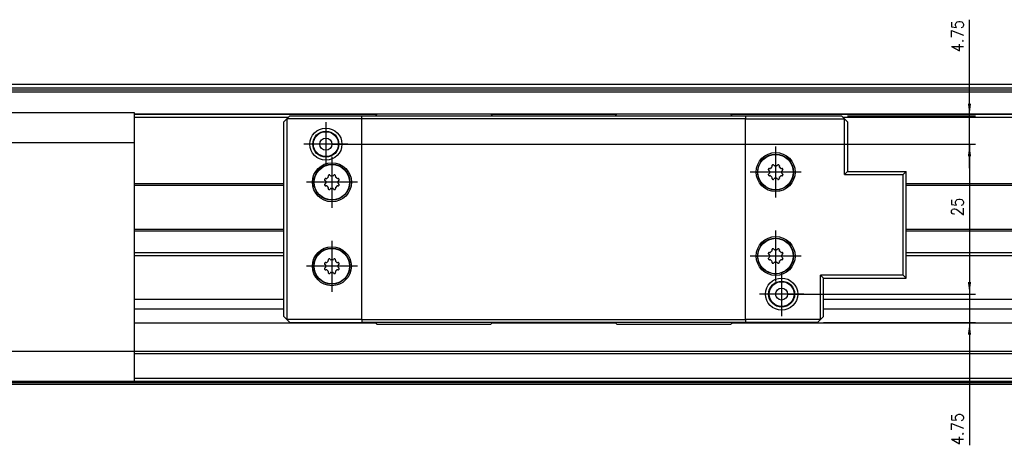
# Model space of a CAD drawing. Header units: inches. Extents: x -381 to 6045, y -418 to 176.
# Tile 6 of 26: x -219 to -55, y -26 to 45. Entities that reach past the tile are written whole.
import ezdxf

# ---------------------------------------------------------------- set-up
doc = ezdxf.new("R2010")
doc.units = ezdxf.units.IN
doc.linetypes.add('DOT_CENTER', pattern=[14, 12, -1, 0, -1])
doc.layers.add('1', color=7, linetype='Continuous')
doc.styles.add('CONVERTER_12', font='txt.shx', dxfattribs={"width": 0.9})
doc.dimstyles.new('ME10_DIM_47', dxfattribs={"dimtxt": 2, "dimasz": 2, "dimexe": 1, "dimexo": 1, "dimgap": 1, "dimtad": 1, "dimdsep": 46, "dimtxsty": 'CONVERTER_12', "dimsah": 1, "dimcen": 0.09, "dimclrd": 2, "dimclre": 2, "dimclrt": 2, "dimadec": 0, "dimazin": 0, "dimtfac": 1, "dimtdec": 4, "dimtix": 1, "dimtmove": 0, "dimatfit": 3, "dimfxl": 1, "dimtolj": 1, "dimtzin": 0, "dimarcsym": 0})
doc.dimstyles.new('ME10_DIM_48', dxfattribs={"dimtxt": 2, "dimasz": 2, "dimexe": 1, "dimexo": 1, "dimgap": 1, "dimtad": 1, "dimdsep": 46, "dimtxsty": 'CONVERTER_12', "dimsah": 1, "dimcen": 0.09, "dimclrd": 2, "dimclre": 2, "dimclrt": 2, "dimadec": 0, "dimazin": 0, "dimtfac": 1, "dimtdec": 4, "dimtix": 1, "dimtmove": 0, "dimatfit": 3, "dimfxl": 1, "dimtolj": 1, "dimtzin": 0, "dimarcsym": 0})
doc.dimstyles.new('ME10_DIM_49', dxfattribs={"dimtxt": 2, "dimasz": 2, "dimexe": 1, "dimexo": 1, "dimgap": 1, "dimtad": 1, "dimdsep": 46, "dimtxsty": 'CONVERTER_12', "dimsah": 1, "dimcen": 0.09, "dimclrd": 2, "dimclre": 2, "dimclrt": 2, "dimadec": 0, "dimazin": 0, "dimtfac": 1, "dimtdec": 4, "dimtix": 1, "dimtmove": 0, "dimatfit": 3, "dimfxl": 1, "dimtolj": 1, "dimtzin": 0, "dimarcsym": 0})

# ---------------------------------------------------------------- blocks, each defined once
blk = doc.blocks.new('Modulo_izq__L-KT___41', base_point=(-255.25, -16.02))
at = {"color": 7, "linetype": 'Continuous'}
for p, q in [((-221.19, 33.98), (-43.12, 33.98)), ((-221.19, 33.96), (-43.11, 33.96)), ((-221.19, 33.36), (-42.71, 33.36)), ((-221.19, 33.03), (-42.49, 33.03)), ((-221.19, 32.71), (-42.27, 32.71)), ((-250.59, 29.28), (-200.19, 29.28)), ((-200.19, 29.28), (-200.19, 24.28)), ((-43.8, 28.99), (-200.19, 28.99)), ((-200.19, 28.98), (-159.69, 28.98)), ((-200.19, 28.48), (-174.45, 28.48)), ((-140.69, 28.98), (-119.69, 28.98)), ((-100.69, 28.98), (-43.79, 28.98)), ((-81.94, 28.48), (-43.45, 28.48)), ((-250.59, 24.28), (-200.19, 24.28)), ((-200.19, 24.28), (-200.19, -10.52)), ((-200.19, 17.41), (-175.2, 17.41)), ((-200.19, 17.16), (-175.2, 17.16)), ((-71.45, 17.41), (-43.83, 17.41)), ((-71.45, 17.16), (-43.91, 17.16)), ((-200.19, 9.79), (-175.2, 9.79)), ((-200.19, 9.54), (-175.2, 9.54)), ((-71.45, 9.79), (-43, 9.79)), ((-71.45, 9.54), (-42.83, 9.54)), ((-200.19, 5.92), (-175.2, 5.92)), ((-200.19, 5.42), (-175.2, 5.42)), ((-71.45, 5.92), (-43.49, 5.92)), ((-71.45, 5.42), (-43.83, 5.42)), ((-200.19, -1.85), (-175.2, -1.85)), ((-85.19, -1.85), (-43.23, -1.85)), ((-175.2, -3.52), (-200.19, -3.52)), ((-42.12, -3.52), (-85.19, -3.52)), ((-200.19, -5.81), (-159.91, -5.81)), ((-200.19, -5.84), (-159.88, -5.84)), ((-140.51, -5.84), (-119.88, -5.84)), ((-140.48, -5.81), (-119.91, -5.81)), ((-100.51, -5.84), (-43.33, -5.84)), ((-100.48, -5.81), (-43.31, -5.81)), ((-250.59, -10.52), (-200.19, -10.52)), ((-200.19, -10.52), (-200.19, -15.52)), ((-200.19, -10.52), (-42.45, -10.52)), ((-200.19, -10.95), (-42.74, -10.95)), ((-250.59, -15.52), (-200.19, -15.52)), ((-221.19, -15.52), (-42.12, -15.52)), ((-221.19, -15.77), (-41.95, -15.77)), ((-221.19, -16.02), (-42.12, -16.02)), ((-200.19, -15.02), (-42.45, -15.02))]:
    blk.add_line(p, q, dxfattribs=at)
blk = doc.blocks.new('CABEZA__42', base_point=(-175.2, -6.02))
at = {"color": 7, "linetype": 'Continuous'}
for p, q in [((-175.2, 27.73), (-174.7, 28.23)), ((-174.7, 28.23), (-174.2, 28.73)), ((-162.19, 28.23), (-174.7, 28.23)), ((-174.7, 28.23), (-174.7, -5.27)), ((-174.2, 28.73), (-162.19, 28.73)), ((-162.19, 28.23), (-162.19, 28.73)), ((-162.19, 28.73), (-98.2, 28.73)), ((-98.2, 28.23), (-162.19, 28.23)), ((-162.19, -5.27), (-162.19, 28.23)), ((-159.69, 28.98), (-159.94, 28.73)), ((-140.69, 28.98), (-159.69, 28.98)), ((-140.44, 28.73), (-140.69, 28.98)), ((-119.69, 28.98), (-119.94, 28.73)), ((-100.69, 28.98), (-119.69, 28.98)), ((-100.44, 28.73), (-100.69, 28.98)), ((-98.2, 28.73), (-98.2, 28.23)), ((-98.2, 28.73), (-82.19, 28.73)), ((-98.2, 28.23), (-81.69, 28.23)), ((-98.2, -5.27), (-98.2, 28.23)), ((-82.19, 28.73), (-81.69, 28.23)), ((-81.69, 18.91), (-81.69, 28.23)), ((-81.19, 27.73), (-81.69, 28.23)), ((-175.2, -4.77), (-175.2, 27.73)), ((-81.19, 27.73), (-81.19, 19.41)), ((-94.41, 19.8), (-94.42, 19.76)), ((-94.42, 19.76), (-94.42, 19.74)), ((-94.42, 19.74), (-94.42, 19.72)), ((-94.42, 19.72), (-94.41, 19.7)), ((-94.37, 19.88), (-94.38, 19.85)), ((-94.35, 19.9), (-94.37, 19.88)), ((-94.32, 19.92), (-94.35, 19.9)), ((-94.31, 19.93), (-94.32, 19.92)), ((-94.29, 19.94), (-94.31, 19.93)), ((-94.22, 19.94), (-94.29, 19.94)), ((-94.22, 19.94), (-94.12, 19.92)), ((-94.12, 19.92), (-94.05, 19.94)), ((-93.8, 20.42), (-93.81, 20.35)), ((-93.78, 20.25), (-93.81, 20.35)), ((-93.81, 20.18), (-93.79, 20.22)), ((-93.79, 20.45), (-93.8, 20.42)), ((-93.78, 20.47), (-93.79, 20.45)), ((-93.79, 20.22), (-93.78, 20.23)), ((-93.77, 20.48), (-93.78, 20.47)), ((-93.78, 20.23), (-93.78, 20.25)), ((-93.75, 20.5), (-93.77, 20.48)), ((-93.72, 20.52), (-93.75, 20.5)), ((-93.64, 20.55), (-93.67, 20.54)), ((-93.61, 20.55), (-93.64, 20.55)), ((-93.57, 20.54), (-93.61, 20.55)), ((-93.55, 20.54), (-93.57, 20.54)), ((-93.54, 20.53), (-93.55, 20.54)), ((-93.48, 20.48), (-93.54, 20.53)), ((-93.48, 20.48), (-93.43, 20.4)), ((-93.43, 20.4), (-93.36, 20.36)), ((-93.03, 20.36), (-92.96, 20.4)), ((-92.96, 20.4), (-92.91, 20.48)), ((-92.85, 20.53), (-92.91, 20.48)), ((-92.84, 20.54), (-92.85, 20.53)), ((-92.83, 20.54), (-92.84, 20.54)), ((-92.8, 20.55), (-92.83, 20.54)), ((-92.78, 20.55), (-92.8, 20.55)), ((-92.76, 20.55), (-92.78, 20.55)), ((-92.73, 20.54), (-92.76, 20.55)), ((-92.65, 20.5), (-92.67, 20.52)), ((-92.63, 20.48), (-92.65, 20.5)), ((-92.6, 20.46), (-92.63, 20.48)), ((-92.58, 20.35), (-92.61, 20.25)), ((-92.61, 20.25), (-92.61, 20.23)), ((-92.61, 20.23), (-92.61, 20.22)), ((-92.61, 20.22), (-92.58, 20.18)), ((-92.59, 20.44), (-92.6, 20.46)), ((-92.59, 20.42), (-92.59, 20.44)), ((-92.58, 20.35), (-92.59, 20.42)), ((-92.35, 19.94), (-92.27, 19.92)), ((-92.27, 19.92), (-92.18, 19.94)), ((-92.1, 19.93), (-92.18, 19.94)), ((-92.09, 19.93), (-92.1, 19.93)), ((-92.08, 19.93), (-92.09, 19.93)), ((-92.05, 19.91), (-92.08, 19.93)), ((-92.04, 19.9), (-92.05, 19.91)), ((-92.03, 19.89), (-92.04, 19.9)), ((-92.01, 19.85), (-92.03, 19.89)), ((-91.98, 19.77), (-91.98, 19.8)), ((-91.97, 19.74), (-91.98, 19.77)), ((-91.98, 19.7), (-91.97, 19.74)), ((-91.98, 19.68), (-91.98, 19.7)), ((-168.41, 18.1), (-168.42, 18.06)), ((-168.37, 18.18), (-168.38, 18.15)), ((-168.35, 18.2), (-168.37, 18.18)), ((-168.32, 18.22), (-168.35, 18.2)), ((-168.3, 18.23), (-168.32, 18.22)), ((-168.29, 18.24), (-168.3, 18.23)), ((-168.21, 18.24), (-168.29, 18.24)), ((-168.21, 18.24), (-168.12, 18.22)), ((-168.12, 18.22), (-168.04, 18.24)), ((-167.8, 18.72), (-167.81, 18.65)), ((-167.78, 18.55), (-167.81, 18.65)), ((-167.81, 18.48), (-167.78, 18.52)), ((-167.79, 18.75), (-167.8, 18.72)), ((-167.78, 18.77), (-167.79, 18.75)), ((-167.77, 18.78), (-167.78, 18.77)), ((-167.78, 18.53), (-167.78, 18.55)), ((-167.78, 18.52), (-167.78, 18.53)), ((-167.75, 18.8), (-167.77, 18.78)), ((-167.72, 18.82), (-167.75, 18.8)), ((-167.64, 18.85), (-167.66, 18.84)), ((-167.61, 18.85), (-167.64, 18.85)), ((-167.57, 18.84), (-167.61, 18.85)), ((-167.55, 18.84), (-167.57, 18.84)), ((-167.54, 18.83), (-167.55, 18.84)), ((-167.48, 18.78), (-167.54, 18.83)), ((-167.48, 18.78), (-167.43, 18.7)), ((-167.43, 18.7), (-167.36, 18.66)), ((-167.03, 18.66), (-166.96, 18.7)), ((-166.96, 18.7), (-166.91, 18.78)), ((-166.85, 18.83), (-166.91, 18.78)), ((-166.84, 18.84), (-166.85, 18.83)), ((-166.83, 18.84), (-166.84, 18.84)), ((-166.8, 18.85), (-166.83, 18.84)), ((-166.78, 18.85), (-166.8, 18.85)), ((-166.76, 18.85), (-166.78, 18.85)), ((-166.72, 18.84), (-166.76, 18.85)), ((-166.65, 18.8), (-166.67, 18.82)), ((-166.62, 18.78), (-166.65, 18.8)), ((-166.6, 18.76), (-166.62, 18.78)), ((-166.58, 18.65), (-166.61, 18.55)), ((-166.61, 18.55), (-166.61, 18.53)), ((-166.61, 18.53), (-166.61, 18.52)), ((-166.61, 18.52), (-166.58, 18.48)), ((-166.59, 18.74), (-166.6, 18.76)), ((-166.59, 18.72), (-166.59, 18.74)), ((-166.58, 18.65), (-166.59, 18.72)), ((-166.34, 18.24), (-166.27, 18.22)), ((-166.27, 18.22), (-166.18, 18.24)), ((-166.1, 18.23), (-166.18, 18.24)), ((-166.08, 18.23), (-166.1, 18.23)), ((-166.05, 18.21), (-166.08, 18.23)), ((-166.04, 18.2), (-166.05, 18.21)), ((-166.03, 18.19), (-166.04, 18.2)), ((-166.01, 18.15), (-166.03, 18.19)), ((-165.97, 18.07), (-165.98, 18.1)), ((-165.97, 18.04), (-165.97, 18.07)), ((-94.41, 18.95), (-94.42, 18.91)), ((-94.42, 18.91), (-94.42, 18.88)), ((-94.42, 18.88), (-94.41, 18.86)), ((-94.41, 19.7), (-94.41, 19.68)), ((-94.41, 19.68), (-94.4, 19.67)), ((-94.4, 18.98), (-94.41, 18.97)), ((-94.41, 18.97), (-94.41, 18.95)), ((-94.4, 19.67), (-94.35, 19.62)), ((-94.35, 19.04), (-94.4, 18.98)), ((-94.38, 18.8), (-94.36, 18.77)), ((-94.36, 18.77), (-94.35, 18.76)), ((-94.26, 19.56), (-94.35, 19.62)), ((-94.35, 19.04), (-94.26, 19.09)), ((-94.35, 18.76), (-94.34, 18.74)), ((-94.34, 18.74), (-94.31, 18.73)), ((-94.31, 18.73), (-94.29, 18.72)), ((-94.29, 18.72), (-94.22, 18.72)), ((-94.23, 19.5), (-94.26, 19.56)), ((-94.26, 19.09), (-94.23, 19.15)), ((-94.23, 19.49), (-94.23, 19.5)), ((-94.23, 19.15), (-94.23, 19.16)), ((-94.12, 18.74), (-94.22, 18.72)), ((-94.05, 18.71), (-94.12, 18.74)), ((-93.79, 18.44), (-93.81, 18.48)), ((-93.81, 18.31), (-93.78, 18.4)), ((-93.81, 18.31), (-93.8, 18.23)), ((-93.8, 18.23), (-93.8, 18.22)), ((-93.8, 18.22), (-93.79, 18.2)), ((-93.78, 18.42), (-93.79, 18.44)), ((-93.79, 18.2), (-93.77, 18.17)), ((-93.78, 18.4), (-93.78, 18.42)), ((-93.77, 18.17), (-93.75, 18.15)), ((-93.75, 18.15), (-93.72, 18.14)), ((-93.67, 18.11), (-93.63, 18.11)), ((-93.63, 18.11), (-93.61, 18.1)), ((-93.61, 18.1), (-93.59, 18.11)), ((-93.59, 18.11), (-93.56, 18.11)), ((-93.56, 18.11), (-93.55, 18.12)), ((-93.55, 18.12), (-93.54, 18.12)), ((-93.54, 18.12), (-93.48, 18.17)), ((-93.43, 18.26), (-93.48, 18.17)), ((-93.36, 18.29), (-93.43, 18.26)), ((-92.96, 18.26), (-93.03, 18.29)), ((-92.91, 18.17), (-92.96, 18.26)), ((-92.91, 18.17), (-92.85, 18.12)), ((-92.85, 18.12), (-92.84, 18.12)), ((-92.84, 18.12), (-92.82, 18.11)), ((-92.82, 18.11), (-92.78, 18.1)), ((-92.78, 18.1), (-92.75, 18.11)), ((-92.75, 18.11), (-92.73, 18.11)), ((-92.67, 18.14), (-92.64, 18.16)), ((-92.64, 18.16), (-92.63, 18.17)), ((-92.63, 18.17), (-92.61, 18.19)), ((-92.58, 18.48), (-92.61, 18.44)), ((-92.61, 18.44), (-92.61, 18.42)), ((-92.61, 18.42), (-92.61, 18.4)), ((-92.61, 18.4), (-92.58, 18.31)), ((-92.61, 18.19), (-92.6, 18.21)), ((-92.6, 18.21), (-92.59, 18.23)), ((-92.59, 18.23), (-92.58, 18.31)), ((-92.27, 18.74), (-92.35, 18.71)), ((-92.18, 18.72), (-92.27, 18.74)), ((-92.18, 18.72), (-92.1, 18.72)), ((-92.13, 19.56), (-92.16, 19.5)), ((-92.16, 19.5), (-92.16, 19.49)), ((-92.16, 19.16), (-92.16, 19.15)), ((-92.16, 19.15), (-92.13, 19.09)), ((-92.04, 19.62), (-92.13, 19.56)), ((-92.13, 19.09), (-92.04, 19.04)), ((-92.1, 18.72), (-92.09, 18.72)), ((-92.09, 18.72), (-92.07, 18.73)), ((-92.07, 18.73), (-92.04, 18.76)), ((-92.04, 19.62), (-91.99, 19.67)), ((-91.99, 18.98), (-92.04, 19.04)), ((-92.04, 18.76), (-92.02, 18.78)), ((-92.02, 18.78), (-92.01, 18.8)), ((-91.99, 19.67), (-91.98, 19.68)), ((-91.98, 18.97), (-91.99, 18.98)), ((-91.98, 18.96), (-91.98, 18.97)), ((-91.98, 18.93), (-91.98, 18.96)), ((-91.97, 18.91), (-91.98, 18.93)), ((-91.98, 18.86), (-91.97, 18.89)), ((-91.97, 18.89), (-91.97, 18.91)), ((-81.19, 19.41), (-81.69, 18.91)), ((-81.69, 18.91), (-71.95, 18.91)), ((-81.19, 19.41), (-71.45, 19.41)), ((-71.45, 19.41), (-71.95, 18.91)), ((-71.95, 2.14), (-71.95, 18.91)), ((-71.45, 1.64), (-71.45, 19.41)), ((-168.42, 18.06), (-168.42, 18.04)), ((-168.42, 18.04), (-168.42, 18.02)), ((-168.42, 18.02), (-168.41, 17.99)), ((-168.41, 17.25), (-168.42, 17.21)), ((-168.42, 17.21), (-168.41, 17.18)), ((-168.41, 17.99), (-168.41, 17.98)), ((-168.41, 17.98), (-168.4, 17.97)), ((-168.4, 17.28), (-168.41, 17.27)), ((-168.41, 17.27), (-168.41, 17.25)), ((-168.41, 17.18), (-168.41, 17.16)), ((-168.4, 17.97), (-168.35, 17.92)), ((-168.35, 17.34), (-168.4, 17.28)), ((-168.38, 17.1), (-168.36, 17.07)), ((-168.36, 17.07), (-168.35, 17.06)), ((-168.26, 17.86), (-168.35, 17.92)), ((-168.35, 17.34), (-168.26, 17.39)), ((-168.35, 17.06), (-168.34, 17.04)), ((-168.34, 17.04), (-168.31, 17.03)), ((-168.31, 17.03), (-168.29, 17.02)), ((-168.29, 17.02), (-168.21, 17.02)), ((-168.23, 17.8), (-168.26, 17.86)), ((-168.26, 17.39), (-168.23, 17.45)), ((-168.23, 17.79), (-168.23, 17.8)), ((-168.23, 17.45), (-168.23, 17.46)), ((-168.12, 17.04), (-168.21, 17.02)), ((-168.04, 17.01), (-168.12, 17.04)), ((-167.78, 16.74), (-167.81, 16.78)), ((-167.81, 16.61), (-167.78, 16.7)), ((-167.81, 16.61), (-167.8, 16.53)), ((-167.8, 16.53), (-167.8, 16.52)), ((-167.8, 16.52), (-167.79, 16.5)), ((-167.79, 16.5), (-167.77, 16.47)), ((-167.78, 16.72), (-167.78, 16.74)), ((-167.78, 16.7), (-167.78, 16.72)), ((-167.77, 16.47), (-167.74, 16.45)), ((-167.74, 16.45), (-167.72, 16.44)), ((-167.55, 16.42), (-167.54, 16.42)), ((-167.54, 16.42), (-167.48, 16.47)), ((-167.43, 16.56), (-167.48, 16.47)), ((-167.36, 16.59), (-167.43, 16.56)), ((-166.96, 16.56), (-167.03, 16.59)), ((-166.91, 16.47), (-166.96, 16.56)), ((-166.91, 16.47), (-166.85, 16.42)), ((-166.85, 16.42), (-166.84, 16.42)), ((-166.67, 16.44), (-166.64, 16.46)), ((-166.64, 16.46), (-166.62, 16.47)), ((-166.62, 16.47), (-166.61, 16.49)), ((-166.58, 16.78), (-166.61, 16.74)), ((-166.61, 16.74), (-166.61, 16.72)), ((-166.61, 16.72), (-166.61, 16.7)), ((-166.61, 16.7), (-166.58, 16.61)), ((-166.61, 16.49), (-166.6, 16.51)), ((-166.6, 16.51), (-166.59, 16.53)), ((-166.59, 16.53), (-166.58, 16.61)), ((-166.27, 17.04), (-166.34, 17.01)), ((-166.18, 17.02), (-166.27, 17.04)), ((-166.18, 17.02), (-166.1, 17.02)), ((-166.13, 17.86), (-166.16, 17.8)), ((-166.16, 17.8), (-166.16, 17.79)), ((-166.16, 17.46), (-166.16, 17.45)), ((-166.16, 17.45), (-166.13, 17.39)), ((-166.04, 17.92), (-166.13, 17.86)), ((-166.13, 17.39), (-166.04, 17.34)), ((-166.1, 17.02), (-166.09, 17.02)), ((-166.09, 17.02), (-166.07, 17.03)), ((-166.07, 17.03), (-166.04, 17.06)), ((-166.04, 17.92), (-165.99, 17.97)), ((-165.99, 17.28), (-166.04, 17.34)), ((-166.04, 17.06), (-166.02, 17.08)), ((-166.02, 17.08), (-166.01, 17.1)), ((-165.99, 17.97), (-165.98, 17.98)), ((-165.98, 17.27), (-165.99, 17.28)), ((-165.98, 18), (-165.97, 18.04)), ((-165.98, 17.98), (-165.98, 18)), ((-165.98, 17.26), (-165.98, 17.27)), ((-165.97, 17.23), (-165.98, 17.26)), ((-165.98, 17.16), (-165.97, 17.19)), ((-165.97, 17.21), (-165.97, 17.23)), ((-165.97, 17.19), (-165.97, 17.21)), ((-167.66, 16.41), (-167.63, 16.41)), ((-167.63, 16.41), (-167.61, 16.4)), ((-167.61, 16.4), (-167.59, 16.41)), ((-167.59, 16.41), (-167.56, 16.41)), ((-167.56, 16.41), (-167.55, 16.42)), ((-166.84, 16.42), (-166.82, 16.41)), ((-166.82, 16.41), (-166.78, 16.4)), ((-166.78, 16.4), (-166.75, 16.41)), ((-166.75, 16.41), (-166.72, 16.41)), ((-94.41, 5.8), (-94.42, 5.76)), ((-94.42, 5.76), (-94.42, 5.74)), ((-94.42, 5.74), (-94.42, 5.72)), ((-94.42, 5.72), (-94.41, 5.7)), ((-94.41, 4.95), (-94.42, 4.91)), ((-94.41, 5.7), (-94.41, 5.68)), ((-94.41, 5.68), (-94.4, 5.67)), ((-94.4, 4.98), (-94.41, 4.97)), ((-94.41, 4.97), (-94.41, 4.95)), ((-94.4, 5.67), (-94.35, 5.62)), ((-94.35, 5.04), (-94.4, 4.98)), ((-94.37, 5.88), (-94.38, 5.85)), ((-94.35, 5.9), (-94.37, 5.88)), ((-94.32, 5.92), (-94.35, 5.9)), ((-94.26, 5.56), (-94.35, 5.62)), ((-94.35, 5.04), (-94.26, 5.09)), ((-94.31, 5.93), (-94.32, 5.92)), ((-94.29, 5.94), (-94.31, 5.93)), ((-94.22, 5.94), (-94.29, 5.94)), ((-94.23, 5.5), (-94.26, 5.56)), ((-94.26, 5.09), (-94.23, 5.15)), ((-94.23, 5.49), (-94.23, 5.5)), ((-94.23, 5.15), (-94.23, 5.16)), ((-94.22, 5.94), (-94.12, 5.92)), ((-94.12, 5.92), (-94.05, 5.94)), ((-93.8, 6.42), (-93.81, 6.35)), ((-93.78, 6.25), (-93.81, 6.35)), ((-93.81, 6.18), (-93.79, 6.22)), ((-93.79, 6.45), (-93.8, 6.42)), ((-93.78, 6.47), (-93.79, 6.45)), ((-93.79, 6.22), (-93.78, 6.23)), ((-93.77, 6.48), (-93.78, 6.47)), ((-93.78, 6.23), (-93.78, 6.25)), ((-93.75, 6.5), (-93.77, 6.48)), ((-93.72, 6.52), (-93.75, 6.5)), ((-93.64, 6.55), (-93.67, 6.54)), ((-93.61, 6.55), (-93.64, 6.55)), ((-93.57, 6.54), (-93.61, 6.55)), ((-93.55, 6.54), (-93.57, 6.54)), ((-93.54, 6.53), (-93.55, 6.54)), ((-93.48, 6.48), (-93.54, 6.53)), ((-93.48, 6.48), (-93.43, 6.4)), ((-93.43, 6.4), (-93.36, 6.36)), ((-93.03, 6.36), (-92.96, 6.4)), ((-92.96, 6.4), (-92.91, 6.48)), ((-92.85, 6.53), (-92.91, 6.48)), ((-92.84, 6.54), (-92.85, 6.53)), ((-92.83, 6.54), (-92.84, 6.54)), ((-92.8, 6.55), (-92.83, 6.54)), ((-92.78, 6.55), (-92.8, 6.55)), ((-92.76, 6.55), (-92.78, 6.55)), ((-92.73, 6.54), (-92.76, 6.55)), ((-92.65, 6.5), (-92.67, 6.52)), ((-92.63, 6.48), (-92.65, 6.5)), ((-92.6, 6.46), (-92.63, 6.48)), ((-92.58, 6.35), (-92.61, 6.25)), ((-92.61, 6.25), (-92.61, 6.23)), ((-92.61, 6.23), (-92.61, 6.22)), ((-92.61, 6.22), (-92.58, 6.18)), ((-92.59, 6.44), (-92.6, 6.46)), ((-92.59, 6.42), (-92.59, 6.44)), ((-92.58, 6.35), (-92.59, 6.42)), ((-92.35, 5.94), (-92.27, 5.92)), ((-92.27, 5.92), (-92.18, 5.94)), ((-92.1, 5.93), (-92.18, 5.94)), ((-92.13, 5.56), (-92.16, 5.5)), ((-92.16, 5.5), (-92.16, 5.49)), ((-92.16, 5.16), (-92.16, 5.15)), ((-92.16, 5.15), (-92.13, 5.09)), ((-92.04, 5.62), (-92.13, 5.56)), ((-92.13, 5.09), (-92.04, 5.04)), ((-92.09, 5.93), (-92.1, 5.93)), ((-92.08, 5.93), (-92.09, 5.93)), ((-92.05, 5.91), (-92.08, 5.93)), ((-92.04, 5.9), (-92.05, 5.91)), ((-92.03, 5.89), (-92.04, 5.9)), ((-92.04, 5.62), (-91.99, 5.67)), ((-91.99, 4.98), (-92.04, 5.04)), ((-92.01, 5.85), (-92.03, 5.89)), ((-91.99, 5.67), (-91.98, 5.68)), ((-91.98, 4.97), (-91.99, 4.98)), ((-91.98, 5.77), (-91.98, 5.8)), ((-91.97, 5.74), (-91.98, 5.77)), ((-91.98, 5.7), (-91.97, 5.74)), ((-91.98, 5.68), (-91.98, 5.7)), ((-91.98, 4.96), (-91.98, 4.97)), ((-91.98, 4.93), (-91.98, 4.96)), ((-91.97, 4.91), (-91.98, 4.93)), ((-168.41, 4.1), (-168.42, 4.06)), ((-168.42, 4.06), (-168.42, 4.04)), ((-168.42, 4.04), (-168.42, 4.02)), ((-168.42, 4.02), (-168.41, 3.99)), ((-168.41, 3.99), (-168.41, 3.98)), ((-168.41, 3.98), (-168.4, 3.97)), ((-168.4, 3.28), (-168.41, 3.27)), ((-168.4, 3.97), (-168.35, 3.92)), ((-168.35, 3.34), (-168.4, 3.28)), ((-168.37, 4.18), (-168.38, 4.15)), ((-168.35, 4.2), (-168.37, 4.18)), ((-168.32, 4.22), (-168.35, 4.2)), ((-168.26, 3.86), (-168.35, 3.92)), ((-168.35, 3.34), (-168.26, 3.39)), ((-168.31, 4.23), (-168.32, 4.22)), ((-168.29, 4.24), (-168.31, 4.23)), ((-168.22, 4.24), (-168.29, 4.24)), ((-168.23, 3.8), (-168.26, 3.86)), ((-168.26, 3.39), (-168.23, 3.45)), ((-168.23, 3.79), (-168.23, 3.8)), ((-168.23, 3.45), (-168.23, 3.46)), ((-168.22, 4.24), (-168.12, 4.22)), ((-168.12, 4.22), (-168.05, 4.24)), ((-167.8, 4.72), (-167.81, 4.65)), ((-167.78, 4.55), (-167.81, 4.65)), ((-167.81, 4.48), (-167.79, 4.52)), ((-167.79, 4.75), (-167.8, 4.72)), ((-167.78, 4.77), (-167.79, 4.75)), ((-167.79, 4.52), (-167.78, 4.53)), ((-167.77, 4.78), (-167.78, 4.77)), ((-167.78, 4.53), (-167.78, 4.55)), ((-167.75, 4.8), (-167.77, 4.78)), ((-167.72, 4.82), (-167.75, 4.8)), ((-167.64, 4.85), (-167.67, 4.84)), ((-167.61, 4.85), (-167.64, 4.85)), ((-167.57, 4.84), (-167.61, 4.85)), ((-167.55, 4.84), (-167.57, 4.84)), ((-167.54, 4.83), (-167.55, 4.84)), ((-167.48, 4.78), (-167.54, 4.83)), ((-167.48, 4.78), (-167.43, 4.7)), ((-167.43, 4.7), (-167.36, 4.66)), ((-167.03, 4.66), (-166.96, 4.7)), ((-166.96, 4.7), (-166.91, 4.78)), ((-166.85, 4.83), (-166.91, 4.78)), ((-166.84, 4.84), (-166.85, 4.83)), ((-166.83, 4.84), (-166.84, 4.84)), ((-166.8, 4.85), (-166.83, 4.84)), ((-166.78, 4.85), (-166.8, 4.85)), ((-166.76, 4.85), (-166.78, 4.85)), ((-166.73, 4.84), (-166.76, 4.85)), ((-166.65, 4.8), (-166.67, 4.82)), ((-166.63, 4.78), (-166.65, 4.8)), ((-166.6, 4.76), (-166.63, 4.78)), ((-166.58, 4.65), (-166.61, 4.55)), ((-166.61, 4.55), (-166.61, 4.53)), ((-166.61, 4.53), (-166.61, 4.52)), ((-166.61, 4.52), (-166.58, 4.48)), ((-166.59, 4.74), (-166.6, 4.76)), ((-166.59, 4.72), (-166.59, 4.74)), ((-166.58, 4.65), (-166.59, 4.72)), ((-166.35, 4.24), (-166.27, 4.22)), ((-166.27, 4.22), (-166.18, 4.24)), ((-166.1, 4.23), (-166.18, 4.24)), ((-166.13, 3.86), (-166.16, 3.8)), ((-166.16, 3.8), (-166.16, 3.79)), ((-166.16, 3.46), (-166.16, 3.45)), ((-166.16, 3.45), (-166.13, 3.39)), ((-166.04, 3.92), (-166.13, 3.86)), ((-166.13, 3.39), (-166.04, 3.34)), ((-166.09, 4.23), (-166.1, 4.23)), ((-166.08, 4.23), (-166.09, 4.23)), ((-166.05, 4.21), (-166.08, 4.23)), ((-166.04, 4.2), (-166.05, 4.21)), ((-166.03, 4.19), (-166.04, 4.2)), ((-166.04, 3.92), (-165.99, 3.97)), ((-165.99, 3.28), (-166.04, 3.34)), ((-166.01, 4.15), (-166.03, 4.19)), ((-165.99, 3.97), (-165.98, 3.98)), ((-165.98, 4.07), (-165.98, 4.1)), ((-165.97, 4.04), (-165.98, 4.07)), ((-165.98, 4), (-165.97, 4.04)), ((-165.98, 3.98), (-165.98, 4)), ((-94.42, 4.91), (-94.42, 4.88)), ((-94.42, 4.88), (-94.41, 4.86)), ((-94.38, 4.8), (-94.36, 4.77)), ((-94.36, 4.77), (-94.35, 4.76)), ((-94.35, 4.76), (-94.34, 4.74)), ((-94.34, 4.74), (-94.31, 4.73)), ((-94.31, 4.73), (-94.29, 4.72)), ((-94.29, 4.72), (-94.22, 4.72)), ((-94.12, 4.74), (-94.22, 4.72)), ((-94.05, 4.71), (-94.12, 4.74)), ((-93.79, 4.44), (-93.81, 4.48)), ((-93.81, 4.31), (-93.78, 4.4)), ((-93.81, 4.31), (-93.8, 4.23)), ((-93.8, 4.23), (-93.8, 4.22)), ((-93.8, 4.22), (-93.79, 4.2)), ((-93.78, 4.42), (-93.79, 4.44)), ((-93.79, 4.2), (-93.77, 4.17)), ((-93.78, 4.4), (-93.78, 4.42)), ((-93.77, 4.17), (-93.75, 4.15)), ((-93.75, 4.15), (-93.72, 4.14)), ((-93.67, 4.11), (-93.63, 4.11)), ((-93.63, 4.11), (-93.61, 4.1)), ((-93.61, 4.1), (-93.59, 4.11)), ((-93.59, 4.11), (-93.56, 4.11)), ((-93.56, 4.11), (-93.55, 4.12)), ((-93.55, 4.12), (-93.54, 4.12)), ((-93.54, 4.12), (-93.48, 4.17)), ((-93.43, 4.26), (-93.48, 4.17)), ((-93.36, 4.29), (-93.43, 4.26)), ((-92.96, 4.26), (-93.03, 4.29)), ((-92.91, 4.17), (-92.96, 4.26)), ((-92.91, 4.17), (-92.85, 4.12)), ((-92.85, 4.12), (-92.84, 4.12)), ((-92.84, 4.12), (-92.82, 4.11)), ((-92.82, 4.11), (-92.78, 4.1)), ((-92.78, 4.1), (-92.75, 4.11)), ((-92.75, 4.11), (-92.73, 4.11)), ((-92.67, 4.14), (-92.64, 4.16)), ((-92.64, 4.16), (-92.63, 4.17)), ((-92.63, 4.17), (-92.61, 4.19)), ((-92.58, 4.48), (-92.61, 4.44)), ((-92.61, 4.44), (-92.61, 4.42)), ((-92.61, 4.42), (-92.61, 4.4)), ((-92.61, 4.4), (-92.58, 4.31)), ((-92.61, 4.19), (-92.6, 4.21)), ((-92.6, 4.21), (-92.59, 4.23)), ((-92.59, 4.23), (-92.58, 4.31)), ((-92.27, 4.74), (-92.35, 4.71)), ((-92.18, 4.72), (-92.27, 4.74)), ((-92.18, 4.72), (-92.1, 4.72)), ((-92.1, 4.72), (-92.09, 4.72)), ((-92.09, 4.72), (-92.07, 4.73)), ((-92.07, 4.73), (-92.04, 4.76)), ((-92.04, 4.76), (-92.02, 4.78)), ((-92.02, 4.78), (-92.01, 4.8)), ((-91.98, 4.86), (-91.97, 4.89)), ((-91.97, 4.89), (-91.97, 4.91)), ((-168.41, 3.25), (-168.42, 3.21)), ((-168.42, 3.21), (-168.42, 3.18)), ((-168.42, 3.18), (-168.41, 3.16)), ((-168.41, 3.27), (-168.41, 3.25)), ((-168.38, 3.1), (-168.36, 3.07)), ((-168.36, 3.07), (-168.35, 3.06)), ((-168.35, 3.06), (-168.34, 3.04)), ((-168.34, 3.04), (-168.31, 3.03)), ((-168.31, 3.03), (-168.29, 3.02)), ((-168.29, 3.02), (-168.22, 3.02)), ((-168.12, 3.04), (-168.22, 3.02)), ((-168.05, 3.01), (-168.12, 3.04)), ((-167.79, 2.74), (-167.81, 2.78)), ((-167.81, 2.61), (-167.78, 2.7)), ((-167.81, 2.61), (-167.8, 2.53)), ((-167.8, 2.53), (-167.8, 2.52)), ((-167.8, 2.52), (-167.79, 2.5)), ((-167.78, 2.72), (-167.79, 2.74)), ((-167.79, 2.5), (-167.77, 2.47)), ((-167.78, 2.7), (-167.78, 2.72)), ((-167.77, 2.47), (-167.75, 2.45)), ((-167.75, 2.45), (-167.72, 2.44)), ((-167.67, 2.41), (-167.63, 2.41)), ((-167.63, 2.41), (-167.61, 2.4)), ((-167.61, 2.4), (-167.59, 2.41)), ((-167.59, 2.41), (-167.56, 2.41)), ((-167.56, 2.41), (-167.55, 2.42)), ((-167.55, 2.42), (-167.54, 2.42)), ((-167.54, 2.42), (-167.48, 2.47)), ((-167.43, 2.56), (-167.48, 2.47)), ((-167.36, 2.59), (-167.43, 2.56)), ((-166.96, 2.56), (-167.03, 2.59)), ((-166.91, 2.47), (-166.96, 2.56)), ((-166.91, 2.47), (-166.85, 2.42)), ((-166.85, 2.42), (-166.84, 2.42)), ((-166.84, 2.42), (-166.82, 2.41)), ((-166.82, 2.41), (-166.78, 2.4)), ((-166.78, 2.4), (-166.75, 2.41)), ((-166.75, 2.41), (-166.73, 2.41)), ((-166.67, 2.44), (-166.64, 2.46)), ((-166.64, 2.46), (-166.63, 2.47)), ((-166.63, 2.47), (-166.61, 2.49)), ((-166.58, 2.78), (-166.61, 2.74)), ((-166.61, 2.74), (-166.61, 2.72)), ((-166.61, 2.72), (-166.61, 2.7)), ((-166.61, 2.7), (-166.58, 2.61)), ((-166.61, 2.49), (-166.6, 2.51)), ((-166.6, 2.51), (-166.59, 2.53)), ((-166.59, 2.53), (-166.58, 2.61)), ((-166.27, 3.04), (-166.35, 3.01)), ((-166.18, 3.02), (-166.27, 3.04)), ((-166.18, 3.02), (-166.1, 3.02)), ((-166.1, 3.02), (-166.09, 3.02)), ((-166.09, 3.02), (-166.07, 3.03)), ((-166.07, 3.03), (-166.04, 3.06)), ((-166.04, 3.06), (-166.02, 3.08)), ((-166.02, 3.08), (-166.01, 3.1)), ((-165.98, 3.27), (-165.99, 3.28)), ((-165.98, 3.26), (-165.98, 3.27)), ((-165.98, 3.23), (-165.98, 3.26)), ((-165.97, 3.21), (-165.98, 3.23)), ((-165.98, 3.16), (-165.97, 3.19)), ((-165.97, 3.19), (-165.97, 3.21)), ((-85.7, -5.27), (-85.7, 2.14)), ((-85.7, 2.14), (-85.2, 1.64)), ((-71.95, 2.14), (-85.7, 2.14)), ((-85.2, -4.77), (-85.2, 1.64)), ((-85.2, -4.53), (-85.2, 1.64)), ((-85.2, 1.64), (-71.45, 1.64)), ((-71.45, 1.64), (-71.95, 2.14)), ((-174.7, -5.27), (-175.2, -4.77)), ((-85.7, -5.27), (-85.2, -4.77)), ((-174.7, -5.27), (-174.2, -5.77)), ((-162.19, -5.27), (-174.7, -5.27)), ((-174.2, -5.77), (-162.19, -5.77)), ((-162.19, -5.27), (-162.19, -5.77)), ((-162.19, -5.27), (-98.2, -5.27)), ((-98.2, -5.77), (-162.19, -5.77)), ((-159.94, -5.77), (-159.69, -6.02)), ((-159.69, -6.02), (-140.69, -6.02)), ((-140.69, -6.02), (-140.44, -5.77)), ((-119.94, -5.77), (-119.69, -6.02)), ((-119.69, -6.02), (-100.69, -6.02)), ((-100.44, -5.77), (-100.69, -6.02)), ((-98.2, -5.27), (-98.2, -5.77)), ((-85.7, -5.27), (-98.2, -5.27)), ((-86.2, -5.77), (-98.2, -5.77)), ((-85.7, -5.27), (-86.2, -5.77))]:
    blk.add_line(p, q, dxfattribs=at)
for centre, radius in [((-168.2, 23.98), 2.68), ((-168.2, 23.98), 2.17), ((-168.2, 23.98), 2.08), ((-168.2, 23.98), 1), ((-93.2, 19.33), 3.25), ((-93.2, 19.33), 3), ((-93.2, 19.33), 2.95), ((-167.19, 17.63), 3.25), ((-167.19, 17.63), 3), ((-167.19, 17.63), 2.95), ((-93.2, 5.33), 3.25), ((-93.2, 5.33), 3), ((-93.2, 5.33), 2.95), ((-167.2, 3.63), 3.25), ((-167.2, 3.63), 3), ((-167.2, 3.63), 2.95), ((-92.2, -1.02), 2.68), ((-92.2, -1.02), 2.17), ((-92.2, -1.02), 2.07), ((-92.2, -1.02), 1)]:
    blk.add_circle(centre, radius, dxfattribs=at)
for centre, radius, start, end in [((-93.2, 19.33), 1.3, 156.1794, 158.8206), ((-93.2, 19.33), 1.05, 125.9522, 144.0478), ((-93.2, 19.33), 1.3, 111.1794, 113.8206), ((-93.2, 19.33), 1.05, 80.9522, 99.0478), ((-93.2, 19.33), 1.3, 66.1794, 68.8206), ((-93.2, 19.33), 1.05, 35.9522, 54.0478), ((-93.2, 19.33), 1.3, 21.1794, 23.8206), ((-167.19, 17.63), 1.3, 156.1794, 158.8206), ((-167.19, 17.63), 1.05, 125.9522, 144.0478), ((-167.19, 17.63), 1.3, 111.1794, 113.8206), ((-167.19, 17.63), 1.05, 80.9522, 99.0478), ((-167.19, 17.63), 1.3, 66.1794, 68.8206), ((-167.19, 17.63), 1.05, 35.9522, 54.0478), ((-167.19, 17.63), 1.3, 21.1794, 23.8206), ((-93.2, 19.33), 1.3, 201.1794, 203.8206), ((-93.2, 19.33), 1.05, 170.9522, 189.0478), ((-93.2, 19.33), 1.05, 215.9522, 234.0478), ((-93.2, 19.33), 1.3, 246.1794, 248.8206), ((-93.2, 19.33), 1.05, 260.9522, 279.0478), ((-93.2, 19.33), 1.3, 291.1794, 293.8206), ((-93.2, 19.33), 1.05, 305.9522, 324.0478), ((-93.2, 19.33), 1.05, 350.9522, 9.0478), ((-93.2, 19.33), 1.3, 336.1794, 338.8206), ((-167.19, 17.63), 1.3, 201.1794, 203.8206), ((-167.19, 17.63), 1.05, 170.9522, 189.0478), ((-167.19, 17.63), 1.05, 215.9522, 234.0478), ((-167.19, 17.63), 1.3, 246.1794, 248.8206), ((-167.19, 17.63), 1.05, 260.9522, 279.0478), ((-167.19, 17.63), 1.3, 291.1794, 293.8206), ((-167.19, 17.63), 1.05, 305.9522, 324.0478), ((-167.19, 17.63), 1.05, 350.9522, 9.0478), ((-167.19, 17.63), 1.3, 336.1794, 338.8206), ((-93.2, 5.33), 1.3, 156.1794, 158.8206), ((-93.2, 5.33), 1.05, 170.9522, 189.0478), ((-93.2, 5.33), 1.05, 125.9522, 144.0478), ((-93.2, 5.33), 1.3, 111.1794, 113.8206), ((-93.2, 5.33), 1.05, 80.9522, 99.0478), ((-93.2, 5.33), 1.3, 66.1794, 68.8206), ((-93.2, 5.33), 1.05, 35.9522, 54.0478), ((-93.2, 5.33), 1.05, 350.9522, 9.0478), ((-93.2, 5.33), 1.3, 21.1794, 23.8206), ((-167.2, 3.63), 1.3, 156.1794, 158.8206), ((-167.2, 3.63), 1.05, 170.9522, 189.0478), ((-167.2, 3.63), 1.05, 125.9522, 144.0478), ((-167.2, 3.63), 1.3, 111.1794, 113.8206), ((-167.2, 3.63), 1.05, 80.9522, 99.0478), ((-167.2, 3.63), 1.3, 66.1794, 68.8206), ((-167.2, 3.63), 1.05, 35.9522, 54.0478), ((-167.2, 3.63), 1.05, 350.9522, 9.0478), ((-167.2, 3.63), 1.3, 21.1794, 23.8206), ((-93.2, 5.33), 1.3, 201.1794, 203.8206), ((-93.2, 5.33), 1.05, 215.9522, 234.0478), ((-93.2, 5.33), 1.3, 246.1794, 248.8206), ((-93.2, 5.33), 1.05, 260.9522, 279.0478), ((-93.2, 5.33), 1.3, 291.1794, 293.8206), ((-93.2, 5.33), 1.05, 305.9522, 324.0478), ((-93.2, 5.33), 1.3, 336.1794, 338.8206), ((-167.2, 3.63), 1.3, 201.1794, 203.8206), ((-167.2, 3.63), 1.05, 215.9522, 234.0478), ((-167.2, 3.63), 1.3, 246.1794, 248.8206), ((-167.2, 3.63), 1.05, 260.9522, 279.0478), ((-167.2, 3.63), 1.3, 291.1794, 293.8206), ((-167.2, 3.63), 1.05, 305.9522, 324.0478), ((-167.2, 3.63), 1.3, 336.1794, 338.8206)]:
    blk.add_arc(centre, radius, start, end, dxfattribs=at)
at = {"layer": '1', "color": 2, "linetype": 'DOT_CENTER'}
for p, q in [((-168.2, 27.66), (-168.2, 20.3)), ((-164.52, 23.98), (-171.87, 23.98)), ((-93.2, 23.58), (-93.2, 15.08)), ((-167.19, 21.88), (-167.19, 13.38)), ((-88.95, 19.33), (-97.45, 19.33)), ((-162.94, 17.63), (-171.44, 17.63)), ((-93.2, 9.58), (-93.2, 1.08)), ((-167.2, 7.88), (-167.2, -0.62)), ((-88.95, 5.33), (-97.45, 5.33)), ((-162.95, 3.63), (-171.45, 3.63)), ((-92.2, 2.65), (-92.2, -4.7)), ((-88.52, -1.02), (-95.87, -1.02))]:
    blk.add_line(p, q, dxfattribs=at)
blk = doc.blocks.new('L-50__46', base_point=(-255.25, -16.03))
for name, p in [('Modulo_izq__L-KT___41', (-255.25, -16.02)), ('CABEZA__42', (-175.2, -6.02))]:
    blk.add_blockref(name, p)
blk = doc.blocks.new('*D100')
at = {"layer": '1', "color": 2, "linetype": 'Continuous'}
for p, q in [((-60.87, 2.98), (-60.87, -1.02)), ((-91.2, -1.02), (-59.87, -1.02)), ((-60.87, -1.02), (-60.87, -5.77)), ((-85.2, -5.77), (-59.87, -5.77)), ((-60.87, -5.77), (-60.87, -26.22))]:
    blk.add_line(p, q, dxfattribs=at)
at = {"layer": '1', "color": 2}
for points in [[(-61.14, 0.98), (-60.61, 0.98), (-60.87, -1.02)], [(-60.61, -7.77), (-61.14, -7.77), (-60.87, -5.77)]]:
    blk.add_solid(points, dxfattribs=at)
at = {"layer": '1', "color": 2, "insert": (-61.87, -26.22), "char_height": 2, "attachment_point": 7, "rotation": 90, "line_spacing_factor": 0.60024, "style": 'CONVERTER_12'}
blk.add_mtext('4.75', dxfattribs=at)
blk = doc.blocks.new('*D101')
at = {"layer": '1', "color": 2, "linetype": 'Continuous'}
for p, q in [((-167.2, 23.98), (-59.87, 23.98)), ((-60.87, 23.98), (-60.87, -1.02)), ((-91.2, -1.02), (-59.87, -1.02))]:
    blk.add_line(p, q, dxfattribs=at)
at = {"layer": '1', "color": 2}
for points in [[(-60.61, 21.98), (-61.14, 21.98), (-60.87, 23.98)], [(-61.14, 0.98), (-60.61, 0.98), (-60.87, -1.02)]]:
    blk.add_solid(points, dxfattribs=at)
at = {"layer": '1', "color": 2, "insert": (-61.87, 11.98), "char_height": 2, "attachment_point": 7, "rotation": 90, "line_spacing_factor": 0.60024, "style": 'CONVERTER_12'}
blk.add_mtext('25', dxfattribs=at)
blk = doc.blocks.new('*D102')
at = {"layer": '1', "color": 2, "linetype": 'Continuous'}
for p, q in [((-60.87, 28.73), (-60.87, 44.74)), ((-81.19, 28.73), (-59.87, 28.73)), ((-60.87, 23.98), (-60.87, 28.73)), ((-167.2, 23.98), (-59.87, 23.98)), ((-60.87, 19.98), (-60.87, 23.98))]:
    blk.add_line(p, q, dxfattribs=at)
at = {"layer": '1', "color": 2}
for points in [[(-61.14, 30.73), (-60.61, 30.73), (-60.87, 28.73)], [(-60.61, 21.98), (-61.14, 21.98), (-60.87, 23.98)]]:
    blk.add_solid(points, dxfattribs=at)
at = {"layer": '1', "color": 2, "insert": (-61.87, 39.29), "char_height": 2, "attachment_point": 7, "rotation": 90, "line_spacing_factor": 0.60024, "style": 'CONVERTER_12'}
blk.add_mtext('4.75', dxfattribs=at)
blk = doc.blocks.new('Inferior1', base_point=(2019.379, 9.725))
blk.add_blockref('L-50__46', (-255.248, -16.026))
at = {"layer": '1'}
for base, p1, p2, dimstyle, picture, middle in [((-60.872, 23.977), (-82.193, 28.727), (-168.196, 23.977), 'ME10_DIM_49', '*D102', (-62.872, 42.017)), ((-60.872, 23.977), (-92.196, -1.023), (-168.196, 23.977), 'ME10_DIM_48', '*D101', (-62.872, 13.476)), ((-60.872, -1.023), (-86.196, -5.773), (-92.196, -1.023), 'ME10_DIM_47', '*D100', (-62.872, -23.5))]:
    dim = blk.add_linear_dim(base=base, p1=p1, p2=p2, angle=90, dimstyle=dimstyle, dxfattribs=at)
    dim.commit()
    dim.dimension.update_dxf_attribs({"geometry": picture, "text_midpoint": middle, "text_rotation": 90})

msp = doc.modelspace()

# ---------------------------------------------------------------- block references
msp.add_blockref('Inferior1', (2019.38, 9.73))

doc.saveas('drawing.dxf')
